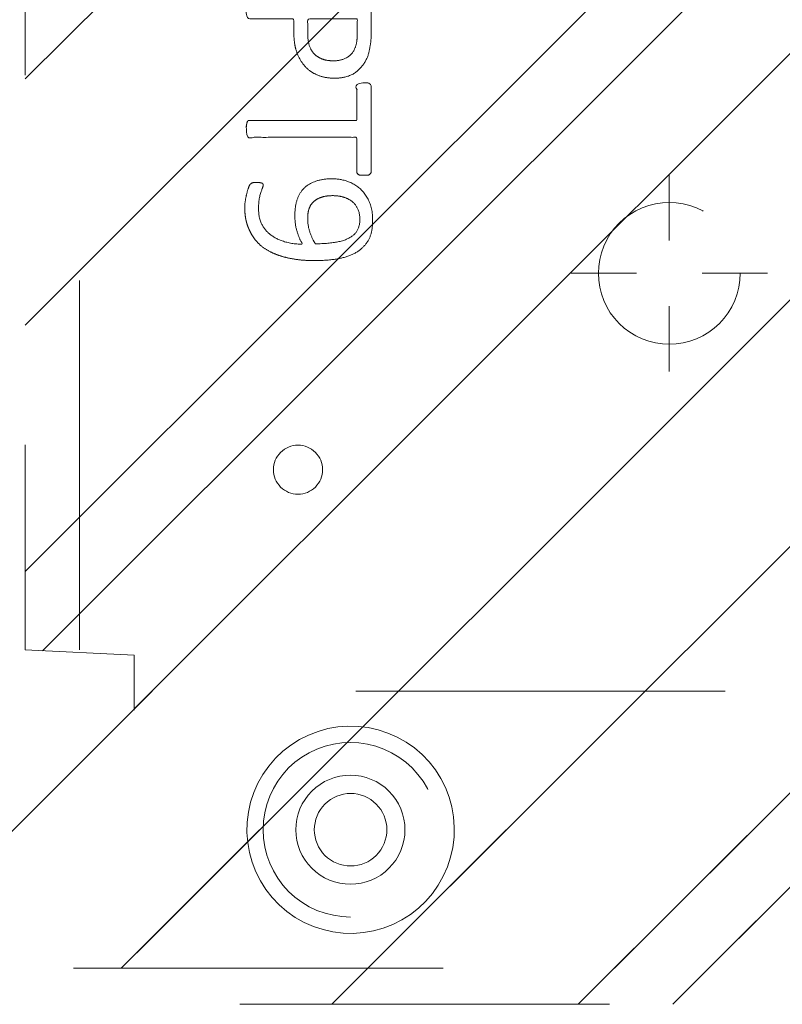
# Model space of a CAD drawing. Header units: inches. Extents: x -468 to -287, y -237 to 5.
# Tile 44 of 60: x -334.85 to -332.1, y -16.66 to -13.1. Entities that reach past the tile are written whole.
import ezdxf

# ---------------------------------------------------------------- set-up
doc = ezdxf.new("R2010")
doc.units = ezdxf.units.IN
doc.header["$LTSCALE"] = 32
doc.header["$MEASUREMENT"] = 0
doc.header["$PDMODE"] = 1
doc.header["$PDSIZE"] = -2
doc.linetypes.add('Dash Style-1', pattern=[0.083328, 0.041656, -0.041672])
for name, color, linetype, lineweight in [('DashLine', 7, 'Dash Style-1', 13), ('DashLineFill', 7, 'Dash Style-1', 13), ('Drawing', 7, 'Continuous', 18), ('Metal-DeskStructure', 7, 'Continuous', 13), ('None', 7, 'Continuous', 18), ('SolidLine', 7, 'Continuous', 15)]:
    doc.layers.add(name, color=color, linetype=linetype, lineweight=lineweight)
pattern_1 = [(45, (0, 0), (-1.61302, 1.93572), []), (45, (-1.0608, 1.0608), (-0.472346, 0.416761), [])]

# ---------------------------------------------------------------- blocks, each defined once
blk = doc.blocks.new('Group-86')
at = {"layer": 'DashLine'}
for p, q in [((0.0002, 6.2205), (0.0002, 6.4567)), ((-0.1179, 6.1024), (-0.3541, 6.1024)), ((0.1183, 6.1024), (0.3545, 6.1024)), ((0.0002, 5.9843), (0.0002, 5.748))]:
    blk.add_line(p, q, dxfattribs=at)
at = {"layer": 'DashLine', "flags": 128}
blk.add_lwpolyline([(-0.2557, 6.1024), (-0.2545, 6.1274), (-0.2508, 6.1523), (-0.2447, 6.1766), (-0.2362, 6.2003), (-0.2255, 6.223), (-0.2126, 6.2445), (-0.1976, 6.2647), (-0.1808, 6.2833), (-0.1621, 6.3002), (-0.142, 6.3151), (-0.1204, 6.3281), (-0.0977, 6.3388), (-0.0741, 6.3472), (-0.0497, 6.3534), (-0.0249, 6.357), (0.0002, 6.3583), (0.0253, 6.357), (0.0501, 6.3534), (0.0745, 6.3472), (0.0981, 6.3388), (0.1208, 6.3281), (0.1424, 6.3151), (0.1625, 6.3002), (0.1812, 6.2833), (0.198, 6.2647), (0.213, 6.2445), (0.2259, 6.223), (0.2366, 6.2003), (0.2451, 6.1766), (0.2512, 6.1523), (0.2549, 6.1274), (0.2561, 6.1024), (0.2549, 6.0773), (0.2512, 6.0524), (0.2451, 6.0281), (0.2366, 6.0044), (0.2259, 5.9817), (0.213, 5.9602), (0.198, 5.94), (0.1812, 5.9214), (0.1625, 5.9045), (0.1424, 5.8896), (0.1208, 5.8767), (0.0981, 5.8659), (0.0745, 5.8575), (0.0501, 5.8514), (0.0253, 5.8477), (0.0002, 5.8465), (-0.0249, 5.8477), (-0.0497, 5.8514), (-0.0741, 5.8575), (-0.0977, 5.8659), (-0.1204, 5.8767), (-0.142, 5.8896), (-0.1621, 5.9045), (-0.1808, 5.9214), (-0.1976, 5.94), (-0.2126, 5.9602), (-0.2255, 5.9817), (-0.2362, 6.0044), (-0.2447, 6.0281), (-0.2508, 6.0524), (-0.2545, 6.0773)], close=True, dxfattribs=at)
blk = doc.blocks.new('Group-88')
at = {"layer": 'SolidLine', "color": 7}
for points, knots in [([(1.2823, 6.0565), (1.3118, 6.0565), (1.3709, 6.0491), (1.4262, 6.0325), (1.4742, 6.0048), (1.5093, 5.9623), (1.5314, 5.9033), (1.5314, 5.8498), (1.5259, 5.8221), (1.5176, 5.7889), (1.5093, 5.7778), (1.4982, 5.7741), (1.4816, 5.7741), (1.4724, 5.776), (1.4668, 5.7778), (1.465, 5.7815), (1.465, 5.7889), (1.4705, 5.8018), (1.4779, 5.8239), (1.4816, 5.8516), (1.4816, 5.9033), (1.4558, 5.9513), (1.4133, 5.9808), (1.3561, 5.9974), (1.3229, 5.9974), (1.334, 5.979), (1.3506, 5.9273), (1.3506, 5.8572), (1.3303, 5.8055), (1.2952, 5.776), (1.2472, 5.7612), (1.1882, 5.7612), (1.1347, 5.7796), (1.0941, 5.8166), (1.0701, 5.8719), (1.0701, 5.9402), (1.083, 5.9826), (1.1107, 6.0159), (1.1476, 6.038), (1.1956, 6.0509), (1.2509, 6.0565), (1.2823, 6.0565)], [0, 0, 0, 0.054342, 0.108683, 0.163025, 0.217366, 0.271708, 0.32605, 0.346749, 0.367448, 0.408846, 0.429545, 0.450244, 0.466803, 0.483362, 0.499922, 0.516481, 0.53304, 0.549599, 0.566158, 0.582718, 0.612524, 0.642331, 0.672137, 0.701944, 0.701944, 0.721255, 0.740567, 0.762023, 0.78348, 0.804937, 0.826394, 0.847851, 0.869308, 0.890765, 0.912222, 0.926851, 0.941481, 0.956111, 0.970741, 0.98537, 1, 1, 1]), ([(1.2768, 5.9956), (1.2325, 5.9956), (1.1411, 5.979), (1.1162, 5.9291), (1.1162, 5.8848), (1.1328, 5.8516), (1.1605, 5.8313), (1.1956, 5.8221), (1.2343, 5.8221), (1.2675, 5.8313), (1.2915, 5.8498), (1.3044, 5.8811), (1.3044, 5.931), (1.2878, 5.979), (1.2768, 5.9956)], [0, 0, 0, 0.066007, 0.19802, 0.264026, 0.330033, 0.39604, 0.462046, 0.528053, 0.60066, 0.673267, 0.745875, 0.818482, 0.909241, 1, 1, 1]), ([(1.1014, 5.7482), (1.1074, 5.7482), (1.118, 5.7482), (1.1236, 5.7445), (1.1273, 5.739), (1.1273, 5.6744), (1.1273, 5.6116), (1.3211, 5.6116), (1.5185, 5.6116), (1.5222, 5.608), (1.5241, 5.6006), (1.5259, 5.5895), (1.5259, 5.5729), (1.5241, 5.5618), (1.5222, 5.5544), (1.5185, 5.5507), (1.3211, 5.5507), (1.1273, 5.5507), (1.1273, 5.488), (1.1273, 5.4234), (1.1236, 5.4179), (1.118, 5.416), (1.1088, 5.4142), (1.0959, 5.4142), (1.0848, 5.416), (1.0793, 5.4179), (1.0756, 5.4234), (1.0756, 5.5812), (1.0756, 5.739), (1.0793, 5.7445), (1.0848, 5.7482), (1.0959, 5.7482), (1.1014, 5.7482)], [0, 0, 0, 0.003046, 0.005389, 0.007733, 0.010076, 0.089744, 0.089744, 0.335779, 0.340465, 0.345152, 0.349838, 0.354524, 0.360382, 0.36624, 0.372099, 0.377957, 0.6855, 0.6855, 0.785085, 0.788014, 0.790943, 0.793872, 0.796801, 0.798998, 0.801195, 0.803391, 0.805588, 0.991213, 0.99341, 0.995606, 0.997803, 1, 1, 1]), ([(1.2066, 5.3983), (1.2417, 5.3983), (1.2952, 5.3761), (1.3321, 5.3355), (1.3543, 5.2765), (1.3543, 5.2091), (1.3543, 5.1842), (1.4345, 5.1842), (1.5185, 5.1842), (1.5222, 5.1805), (1.5241, 5.1731), (1.5259, 5.162), (1.5259, 5.1454), (1.5241, 5.1344), (1.5222, 5.127), (1.5185, 5.1233), (1.3081, 5.1233), (1.0885, 5.1233), (1.0756, 5.1381), (1.0756, 5.1953), (1.0756, 5.258), (1.0793, 5.2839), (1.0867, 5.3208), (1.1088, 5.3577), (1.1402, 5.3854), (1.1826, 5.3983), (1.2066, 5.3983)], [0, 0, 0, 0.066268, 0.132535, 0.198803, 0.26507, 0.303966, 0.303966, 0.429297, 0.43506, 0.440822, 0.446584, 0.452347, 0.456957, 0.461567, 0.466177, 0.470786, 0.728938, 0.745073, 0.761208, 0.845107, 0.870922, 0.896738, 0.922553, 0.948369, 0.974184, 1, 1, 1]), ([(1.2122, 5.3355), (1.1845, 5.3355), (1.1476, 5.3152), (1.131, 5.2857), (1.1254, 5.2543), (1.1254, 5.211), (1.1254, 5.1842), (1.2149, 5.1842), (1.3044, 5.1842), (1.3044, 5.211), (1.3044, 5.2635), (1.2915, 5.3005), (1.2657, 5.3244), (1.2325, 5.3355), (1.2122, 5.3355)], [0, 0, 0, 0.053098, 0.106195, 0.159293, 0.212391, 0.297937, 0.297937, 0.584068, 0.584068, 0.669615, 0.752211, 0.834807, 0.917404, 1, 1, 1]), ([(1.5148, 5.0603), (1.5185, 5.0603), (1.5222, 5.0584), (1.5241, 5.0511), (1.5259, 5.0381), (1.5259, 5.0197), (1.5241, 5.0086), (1.5222, 5.0012), (1.5167, 4.9975), (1.5111, 4.9957), (1.4585, 4.9754), (1.4059, 4.9551), (1.3875, 4.9477), (1.358, 4.9329), (1.3358, 4.9108), (1.3247, 4.8813), (1.3247, 4.8416), (1.3247, 4.8222), (1.4198, 4.8222), (1.5185, 4.8222), (1.5222, 4.8185), (1.5241, 4.8111), (1.5259, 4.8001), (1.5259, 4.7835), (1.5241, 4.7724), (1.5222, 4.765), (1.5185, 4.7613), (1.3072, 4.7613), (1.0867, 4.7613), (1.0756, 4.7761), (1.0756, 4.8314), (1.0756, 4.896), (1.0774, 4.9182), (1.0793, 4.9274), (1.083, 4.9532), (1.1033, 4.9938), (1.1328, 5.0197), (1.1716, 5.0344), (1.2159, 5.0344), (1.2528, 5.0215), (1.2805, 4.9994), (1.2989, 4.9662), (1.3063, 4.9477), (1.3118, 4.9588), (1.3266, 4.9772), (1.3469, 4.992), (1.3746, 5.0049), (1.3912, 5.0123), (1.4401, 5.0326), (1.489, 5.0529), (1.5019, 5.0584), (1.513, 5.0603), (1.5148, 5.0603)], [0, 0, 0, 0.004018, 0.008035, 0.012053, 0.01607, 0.020088, 0.024105, 0.028123, 0.03214, 0.03214, 0.070951, 0.070951, 0.084634, 0.098317, 0.112001, 0.125684, 0.138745, 0.138745, 0.202807, 0.205295, 0.207782, 0.21027, 0.212758, 0.214748, 0.216739, 0.218729, 0.220719, 0.332671, 0.339637, 0.346603, 0.391882, 0.407555, 0.423229, 0.423229, 0.466696, 0.510164, 0.553631, 0.597099, 0.640566, 0.684033, 0.727501, 0.770968, 0.770968, 0.798042, 0.825115, 0.852188, 0.879262, 0.879262, 0.958132, 0.958132, 0.979066, 1, 1, 1]), ([(1.2011, 4.9717), (1.1734, 4.9717), (1.1383, 4.9477), (1.1291, 4.92), (1.1273, 4.9108), (1.1254, 4.8887), (1.1254, 4.8471), (1.1254, 4.8222), (1.2011, 4.8222), (1.2768, 4.8222), (1.2768, 4.8508), (1.2768, 4.9034), (1.2657, 4.9366), (1.2435, 4.9606), (1.2159, 4.9717), (1.2011, 4.9717)], [0, 0, 0, 0.142515, 0.285031, 0.285031, 0.330993, 0.376955, 0.445899, 0.445899, 0.655281, 0.655281, 0.734439, 0.800829, 0.867219, 0.93361, 1, 1, 1]), ([(1.3949, 4.694), (1.417, 4.694), (1.4521, 4.6829), (1.4816, 4.6644), (1.5019, 4.6367), (1.5241, 4.5869), (1.5241, 4.4799), (1.5241, 4.4134), (1.513, 4.3987), (1.2998, 4.3987), (1.0867, 4.3987), (1.0756, 4.4134), (1.0756, 4.4716), (1.0756, 4.5629), (1.0922, 4.6146), (1.1199, 4.6478), (1.1623, 4.6663), (1.2048, 4.6663), (1.2343, 4.6589), (1.2583, 4.6441), (1.2786, 4.6201), (1.2841, 4.6072), (1.2878, 4.6257), (1.3063, 4.6571), (1.334, 4.681), (1.3727, 4.694), (1.3949, 4.694)], [0, 0, 0, 0.031455, 0.06291, 0.094366, 0.125821, 0.188731, 0.266159, 0.275837, 0.285516, 0.435531, 0.44521, 0.454888, 0.521427, 0.574659, 0.627891, 0.681123, 0.734355, 0.762747, 0.791139, 0.819531, 0.847924, 0.847924, 0.885943, 0.923962, 0.961981, 1, 1, 1]), ([(1.3986, 4.6312), (1.3783, 4.6312), (1.3487, 4.6183), (1.3284, 4.5943), (1.3174, 4.5574), (1.3174, 4.4937), (1.3174, 4.4577), (1.3958, 4.4577), (1.4742, 4.4577), (1.4742, 4.5011), (1.4742, 4.5851), (1.4465, 4.6183), (1.417, 4.6312), (1.3986, 4.6312)], [0, 0, 0, 0.079156, 0.158312, 0.237468, 0.316624, 0.419526, 0.419526, 0.643799, 0.643799, 0.767809, 0.883905, 0.941952, 1, 1, 1]), ([(1.1956, 4.6054), (1.1789, 4.6054), (1.1531, 4.5961), (1.1347, 4.5758), (1.1254, 4.5445), (1.1254, 4.4891), (1.1254, 4.4577), (1.1974, 4.4577), (1.2694, 4.4577), (1.2694, 4.4919), (1.2694, 4.5482), (1.2583, 4.5777), (1.238, 4.5961), (1.2103, 4.6054), (1.1956, 4.6054)], [0, 0, 0, 0.074499, 0.148998, 0.223496, 0.297995, 0.395417, 0.395417, 0.61891, 0.61891, 0.724928, 0.793696, 0.862464, 0.931232, 1, 1, 1]), ([(1.5001, 4.3229), (1.5074, 4.3229), (1.5213, 4.3201), (1.5241, 4.3118), (1.5241, 4.1927), (1.5241, 4.0737), (1.5222, 4.07), (1.5167, 4.0663), (1.5074, 4.0645), (1.4945, 4.0645), (1.4853, 4.0663), (1.4798, 4.0682), (1.4761, 4.0737), (1.4761, 4.1226), (1.4761, 4.1697), (1.3063, 4.1697), (1.1365, 4.1697), (1.1623, 4.1263), (1.1882, 4.0829), (1.19, 4.0774), (1.1919, 4.0682), (1.1882, 4.0645), (1.1771, 4.0626), (1.1646, 4.0626), (1.155, 4.0626), (1.1494, 4.0645), (1.1457, 4.0682), (1.1439, 4.0719), (1.1107, 4.1235), (1.0774, 4.1752), (1.0756, 4.1771), (1.0756, 4.1807), (1.0738, 4.1863), (1.0738, 4.2034), (1.0738, 4.2214), (1.0774, 4.2269), (1.0811, 4.2287), (1.2795, 4.2287), (1.4761, 4.2287), (1.4761, 4.2693), (1.4761, 4.3136), (1.4798, 4.3173), (1.4853, 4.321), (1.4945, 4.3229), (1.5001, 4.3229)], [0, 0, 0, 0.00261, 0.007831, 0.010441, 0.176195, 0.178805, 0.181415, 0.184026, 0.186636, 0.188594, 0.190551, 0.192509, 0.194467, 0.244389, 0.244389, 0.424498, 0.424498, 0.47805, 0.47805, 0.484241, 0.490432, 0.496622, 0.502813, 0.507071, 0.510941, 0.514811, 0.518682, 0.518682, 0.576295, 0.576295, 0.578743, 0.58119, 0.583638, 0.590247, 0.593184, 0.596122, 0.599059, 0.911881, 0.911881, 0.976501, 0.982376, 0.988251, 0.994125, 1, 1, 1])]:
    blk.add_open_spline(points, degree=2, knots=knots, dxfattribs=at)
blk = doc.blocks.new('1BRPT9-Bracket (2D)')
at = {"layer": 'DashLineFill', "linetype": 'Continuous', "lineweight": 13}
h = blk.add_hatch(dxfattribs=at)
h.set_pattern_fill('Steel', color=253, style=0, pattern_type=2)
h.set_pattern_definition(pattern_1)
edge = h.paths.add_edge_path()
edge.add_arc((1.6779, -8.4882), 0.252, 270, 360)
edge.add_line((1.9299, -8.4882), (1.9299, -7.4803))
edge.add_line((1.9299, -7.4803), (2.3236, -7.4803))
edge.add_line((2.3236, -7.4803), (2.3236, 7.4611))
edge.add_line((2.3236, 7.4611), (1.9299, 7.4803))
edge.add_line((1.9299, 7.4803), (1.9299, 8.4882))
edge.add_arc((1.6779, 8.4882), 0.252, 360, 450)
edge.add_line((1.6779, 8.7402), (-2.3221, 8.7402))
edge.add_line((-2.3221, 8.7402), (-2.3221, -8.7402))
edge.add_line((-2.3221, -8.7402), (1.6779, -8.7402))
h = blk.add_hatch(dxfattribs=at)
h.set_pattern_fill('Steel', color=253, style=0, pattern_type=2)
h.set_pattern_definition(pattern_1)
h.paths.add_polyline_path([(1.1504, 8.4252), (1.1812, 8.4237), (1.2118, 8.4191), (1.2418, 8.4116), (1.2709, 8.4012), (1.2988, 8.388), (1.3254, 8.3721), (1.3502, 8.3537), (1.3731, 8.3329), (1.3938, 8.31), (1.4123, 8.2852), (1.4281, 8.2587), (1.4414, 8.2308), (1.4518, 8.2017), (1.4593, 8.1717), (1.4638, 8.1411), (1.4653, 8.1102), (1.4638, 8.0794), (1.4593, 8.0488), (1.4518, 8.0188), (1.4414, 7.9897), (1.4281, 7.9618), (1.4123, 7.9353), (1.3938, 7.9104), (1.3731, 7.8875), (1.3502, 7.8668), (1.3254, 7.8484), (1.2988, 7.8325), (1.2709, 7.8193), (1.2418, 7.8088), (1.2118, 7.8013), (1.1812, 7.7968), (1.1504, 7.7953), (1.1195, 7.7968), (1.0889, 7.8013), (1.0589, 7.8088), (1.0298, 7.8193), (1.0019, 7.8325), (0.9754, 7.8484), (0.9506, 7.8668), (0.9277, 7.8875), (0.9069, 7.9104), (0.8885, 7.9353), (0.8726, 7.9618), (0.8594, 7.9897), (0.849, 8.0188), (0.8415, 8.0488), (0.8369, 8.0794), (0.8354, 8.1102), (0.8369, 8.1411), (0.8415, 8.1717), (0.849, 8.2017), (0.8594, 8.2308), (0.8726, 8.2587), (0.8885, 8.2852), (0.9069, 8.31), (0.9277, 8.3329), (0.9506, 8.3537), (0.9754, 8.3721), (1.0019, 8.388), (1.0298, 8.4012), (1.0589, 8.4116), (1.0889, 8.4191), (1.1195, 8.4237)])
h = blk.add_hatch(dxfattribs=at)
h.set_pattern_fill('Steel', color=253, style=0, pattern_type=2)
h.set_pattern_definition(pattern_1)
h.paths.add_polyline_path([(1.1504, 8.3071), (1.1697, 8.3061), (1.1888, 8.3033), (1.2075, 8.2986), (1.2257, 8.2921), (1.2432, 8.2838), (1.2597, 8.2739), (1.2753, 8.2624), (1.2896, 8.2494), (1.3025, 8.2351), (1.314, 8.2196), (1.324, 8.203), (1.3322, 8.1856), (1.3387, 8.1674), (1.3434, 8.1486), (1.3463, 8.1295), (1.3472, 8.1102), (1.3463, 8.0909), (1.3434, 8.0718), (1.3387, 8.0531), (1.3322, 8.0349), (1.324, 8.0174), (1.314, 8.0009), (1.3025, 7.9854), (1.2896, 7.971), (1.2753, 7.9581), (1.2597, 7.9466), (1.2432, 7.9366), (1.2257, 7.9284), (1.2075, 7.9219), (1.1888, 7.9172), (1.1697, 7.9143), (1.1504, 7.9134), (1.1311, 7.9143), (1.112, 7.9172), (1.0932, 7.9219), (1.075, 7.9284), (1.0576, 7.9366), (1.041, 7.9466), (1.0255, 7.9581), (1.0112, 7.971), (0.9982, 7.9854), (0.9867, 8.0009), (0.9768, 8.0174), (0.9685, 8.0349), (0.962, 8.0531), (0.9573, 8.0718), (0.9545, 8.0909), (0.9535, 8.1102), (0.9545, 8.1295), (0.9573, 8.1486), (0.962, 8.1674), (0.9685, 8.1856), (0.9768, 8.203), (0.9867, 8.2196), (0.9982, 8.2351), (1.0112, 8.2494), (1.0255, 8.2624), (1.041, 8.2739), (1.0576, 8.2838), (1.075, 8.2921), (1.0932, 8.2986), (1.112, 8.3033), (1.1311, 8.3061)])
h = blk.add_hatch(dxfattribs=at)
h.set_pattern_fill('Steel', color=253, style=0, pattern_type=2)
h.set_pattern_definition(pattern_1)
h.paths.add_polyline_path([(1.3393, 6.8996), (1.348, 6.8992), (1.3566, 6.8979), (1.3651, 6.8958), (1.3732, 6.8929), (1.3811, 6.8891), (1.3886, 6.8847), (1.3955, 6.8795), (1.402, 6.8737), (1.4078, 6.8672), (1.413, 6.8602), (1.4175, 6.8528), (1.4212, 6.8449), (1.4241, 6.8367), (1.4262, 6.8283), (1.4275, 6.8197), (1.4279, 6.811), (1.4275, 6.8023), (1.4262, 6.7937), (1.4241, 6.7853), (1.4212, 6.7771), (1.4175, 6.7693), (1.413, 6.7618), (1.4078, 6.7548), (1.402, 6.7484), (1.3955, 6.7425), (1.3886, 6.7374), (1.3811, 6.7329), (1.3732, 6.7292), (1.3651, 6.7263), (1.3566, 6.7241), (1.348, 6.7229), (1.3393, 6.7224), (1.3307, 6.7229), (1.3221, 6.7241), (1.3136, 6.7263), (1.3054, 6.7292), (1.2976, 6.7329), (1.2901, 6.7374), (1.2832, 6.7425), (1.2767, 6.7484), (1.2709, 6.7548), (1.2657, 6.7618), (1.2612, 6.7693), (1.2575, 6.7771), (1.2546, 6.7853), (1.2525, 6.7937), (1.2512, 6.8023), (1.2508, 6.811), (1.2512, 6.8197), (1.2525, 6.8283), (1.2546, 6.8367), (1.2575, 6.8449), (1.2612, 6.8528), (1.2657, 6.8602), (1.2709, 6.8672), (1.2767, 6.8737), (1.2832, 6.8795), (1.2901, 6.8847), (1.2976, 6.8891), (1.3054, 6.8929), (1.3136, 6.8958), (1.3221, 6.8979), (1.3307, 6.8992)])
at = {"layer": 'DashLineFill'}
blk.add_line((2.1268, 7.4611), (2.1268, -7.4803), dxfattribs=at)
at = {"layer": 'DashLineFill', "flags": 128}
blk.add_lwpolyline([(1.6779, -8.7402, 0.414214), (1.9299, -8.4882), (1.9299, -7.4803), (2.3236, -7.4803), (2.3236, 7.4611), (1.9299, 7.4803), (1.9299, 8.4882, 0.414214), (1.6779, 8.7402), (-2.3221, 8.7402), (-2.3221, -8.7402)], format="xyb", close=True, dxfattribs=at)
for points in [[(1.1504, 8.4252), (1.1812, 8.4237), (1.2118, 8.4191), (1.2418, 8.4116), (1.2709, 8.4012), (1.2988, 8.388), (1.3254, 8.3721), (1.3502, 8.3537), (1.3731, 8.3329), (1.3938, 8.31), (1.4123, 8.2852), (1.4281, 8.2587), (1.4414, 8.2308), (1.4518, 8.2017), (1.4593, 8.1717), (1.4638, 8.1411), (1.4653, 8.1102), (1.4638, 8.0794), (1.4593, 8.0488), (1.4518, 8.0188), (1.4414, 7.9897), (1.4281, 7.9618), (1.4123, 7.9353), (1.3938, 7.9104), (1.3731, 7.8875), (1.3502, 7.8668), (1.3254, 7.8484), (1.2988, 7.8325), (1.2709, 7.8193), (1.2418, 7.8088), (1.2118, 7.8013), (1.1812, 7.7968), (1.1504, 7.7953), (1.1195, 7.7968), (1.0889, 7.8013), (1.0589, 7.8088), (1.0298, 7.8193), (1.0019, 7.8325), (0.9754, 7.8484), (0.9506, 7.8668), (0.9277, 7.8875), (0.9069, 7.9104), (0.8885, 7.9353), (0.8726, 7.9618), (0.8594, 7.9897), (0.849, 8.0188), (0.8415, 8.0488), (0.8369, 8.0794), (0.8354, 8.1102), (0.8369, 8.1411), (0.8415, 8.1717), (0.849, 8.2017), (0.8594, 8.2308), (0.8726, 8.2587), (0.8885, 8.2852), (0.9069, 8.31), (0.9277, 8.3329), (0.9506, 8.3537), (0.9754, 8.3721), (1.0019, 8.388), (1.0298, 8.4012), (1.0589, 8.4116), (1.0889, 8.4191), (1.1195, 8.4237)], [(1.1504, 8.3071), (1.1697, 8.3061), (1.1888, 8.3033), (1.2075, 8.2986), (1.2257, 8.2921), (1.2432, 8.2838), (1.2597, 8.2739), (1.2753, 8.2624), (1.2896, 8.2494), (1.3025, 8.2351), (1.314, 8.2196), (1.324, 8.203), (1.3322, 8.1856), (1.3387, 8.1674), (1.3434, 8.1486), (1.3463, 8.1295), (1.3472, 8.1102), (1.3463, 8.0909), (1.3434, 8.0718), (1.3387, 8.0531), (1.3322, 8.0349), (1.324, 8.0174), (1.314, 8.0009), (1.3025, 7.9854), (1.2896, 7.971), (1.2753, 7.9581), (1.2597, 7.9466), (1.2432, 7.9366), (1.2257, 7.9284), (1.2075, 7.9219), (1.1888, 7.9172), (1.1697, 7.9143), (1.1504, 7.9134), (1.1311, 7.9143), (1.112, 7.9172), (1.0932, 7.9219), (1.075, 7.9284), (1.0576, 7.9366), (1.041, 7.9466), (1.0255, 7.9581), (1.0112, 7.971), (0.9982, 7.9854), (0.9867, 8.0009), (0.9768, 8.0174), (0.9685, 8.0349), (0.962, 8.0531), (0.9573, 8.0718), (0.9545, 8.0909), (0.9535, 8.1102), (0.9545, 8.1295), (0.9573, 8.1486), (0.962, 8.1674), (0.9685, 8.1856), (0.9768, 8.203), (0.9867, 8.2196), (0.9982, 8.2351), (1.0112, 8.2494), (1.0255, 8.2624), (1.041, 8.2739), (1.0576, 8.2838), (1.075, 8.2921), (1.0932, 8.2986), (1.112, 8.3033), (1.1311, 8.3061)], [(1.3393, 6.8996), (1.348, 6.8992), (1.3566, 6.8979), (1.3651, 6.8958), (1.3732, 6.8929), (1.3811, 6.8891), (1.3886, 6.8847), (1.3955, 6.8795), (1.402, 6.8737), (1.4078, 6.8672), (1.413, 6.8602), (1.4175, 6.8528), (1.4212, 6.8449), (1.4241, 6.8367), (1.4262, 6.8283), (1.4275, 6.8197), (1.4279, 6.811), (1.4275, 6.8023), (1.4262, 6.7937), (1.4241, 6.7853), (1.4212, 6.7771), (1.4175, 6.7693), (1.413, 6.7618), (1.4078, 6.7548), (1.402, 6.7484), (1.3955, 6.7425), (1.3886, 6.7374), (1.3811, 6.7329), (1.3732, 6.7292), (1.3651, 6.7263), (1.3566, 6.7241), (1.348, 6.7229), (1.3393, 6.7224), (1.3307, 6.7229), (1.3221, 6.7241), (1.3136, 6.7263), (1.3054, 6.7292), (1.2976, 6.7329), (1.2901, 6.7374), (1.2832, 6.7425), (1.2767, 6.7484), (1.2709, 6.7548), (1.2657, 6.7618), (1.2612, 6.7693), (1.2575, 6.7771), (1.2546, 6.7853), (1.2525, 6.7937), (1.2512, 6.8023), (1.2508, 6.811), (1.2512, 6.8197), (1.2525, 6.8283), (1.2546, 6.8367), (1.2575, 6.8449), (1.2612, 6.8528), (1.2657, 6.8602), (1.2709, 6.8672), (1.2767, 6.8737), (1.2832, 6.8795), (1.2901, 6.8847), (1.2976, 6.8891), (1.3054, 6.8929), (1.3136, 6.8958), (1.3221, 6.8979), (1.3307, 6.8992)]]:
    blk.add_lwpolyline(points, close=True, dxfattribs=at)
at = {"layer": 'DashLineFill', "linetype": 'Continuous', "lineweight": 5}
blk.add_point((0.0002, 6.1024), dxfattribs=at)
at = {"layer": 'Metal-DeskStructure', "color": 7}
blk.add_blockref('Group-86', (0, 0), dxfattribs=at)
at = {"layer": 'SolidLine', "color": 7}
blk.add_blockref('Group-88', (0, 0), dxfattribs=at)
blk = doc.blocks.new('1BRPT5-RightBeam (2D)')
at = {"layer": 'DashLineFill', "linetype": 'Continuous', "lineweight": 13}
h = blk.add_hatch(dxfattribs=at)
h.set_pattern_fill('Steel', color=253, style=0, pattern_type=2)
h.set_pattern_definition(pattern_1)
h.paths.add_polyline_path([(-1.8504, 0.5), (20.4724, 0.5), (20.4724, -0.5), (-1.8504, -0.5)])
at = {"layer": 'DashLineFill', "flags": 128}
blk.add_lwpolyline([(-1.8504, 0.5), (20.4724, 0.5), (20.4724, -0.5), (-1.8504, -0.5)], close=True, dxfattribs=at)
at = {"layer": 'SolidLine', "flags": 128}
for points in [[(1.1224, -0.373), (1.086, -0.3686), (1.0502, -0.3606), (1.0153, -0.3491), (0.9817, -0.3342), (0.9498, -0.3162), (0.9197, -0.2951), (0.8919, -0.2711), (0.8666, -0.2445), (0.844, -0.2156), (0.8243, -0.1846), (0.8078, -0.1519), (0.7945, -0.1176), (0.7847, -0.0823), (0.7784, -0.0461), (0.7757, -0.0095), (0.7766, 0.0272), (0.781, 0.0636), (0.789, 0.0995), (0.8005, 0.1343), (0.8154, 0.1679), (0.8334, 0.1998), (0.8545, 0.2299), (0.8785, 0.2577), (0.9051, 0.283), (0.934, 0.3056), (0.965, 0.3253), (0.9977, 0.3418), (1.032, 0.3551), (1.0673, 0.3649), (1.1035, 0.3712), (1.1401, 0.3739), (1.1768, 0.373), (1.2132, 0.3686), (1.2491, 0.3606), (1.2839, 0.3491), (1.3175, 0.3342), (1.3494, 0.3162), (1.3795, 0.2951), (1.4073, 0.2711), (1.4326, 0.2446), (1.4552, 0.2156), (1.4749, 0.1846), (1.4914, 0.1519), (1.5047, 0.1176), (1.5145, 0.0823), (1.5208, 0.0461), (1.5235, 0.0095), (1.5227, -0.0272), (1.5182, -0.0636), (1.5102, -0.0995), (1.4987, -0.1343), (1.4838, -0.1679), (1.4658, -0.1998), (1.4447, -0.2299), (1.4207, -0.2577), (1.3942, -0.283), (1.3652, -0.3056), (1.3342, -0.3253), (1.3015, -0.3418), (1.2672, -0.3551), (1.2319, -0.3649), (1.1957, -0.3712), (1.1591, -0.3739)], [(1.2805, 0), (1.2798, -0.0128), (1.2779, -0.0255), (1.2748, -0.038), (1.2705, -0.0501), (1.265, -0.0617), (1.2584, -0.0727), (1.2508, -0.083), (1.2421, -0.0925), (1.2326, -0.1011), (1.2223, -0.1088), (1.2113, -0.1154), (1.1997, -0.1209), (1.1876, -0.1252), (1.1751, -0.1283), (1.1624, -0.1302), (1.1496, -0.1308), (1.1368, -0.1302), (1.1241, -0.1283), (1.1116, -0.1252), (1.0995, -0.1209), (1.0879, -0.1154), (1.0769, -0.1088), (1.0666, -0.1011), (1.0571, -0.0925), (1.0485, -0.083), (1.0408, -0.0727), (1.0342, -0.0617), (1.0287, -0.0501), (1.0244, -0.038), (1.0213, -0.0255), (1.0194, -0.0128), (1.0188, 0), (1.0194, 0.0128), (1.0213, 0.0255), (1.0244, 0.038), (1.0287, 0.0501), (1.0342, 0.0617), (1.0408, 0.0727), (1.0485, 0.083), (1.0571, 0.0925), (1.0666, 0.1011), (1.0769, 0.1088), (1.0879, 0.1154), (1.0995, 0.1209), (1.1116, 0.1252), (1.1241, 0.1283), (1.1368, 0.1302), (1.1496, 0.1308), (1.1624, 0.1302), (1.1751, 0.1283), (1.1876, 0.1252), (1.1997, 0.1209), (1.2113, 0.1154), (1.2223, 0.1088), (1.2326, 0.1011), (1.2421, 0.0925), (1.2508, 0.083), (1.2584, 0.0727), (1.265, 0.0617), (1.2705, 0.0501), (1.2748, 0.038), (1.2779, 0.0255), (1.2798, 0.0128)]]:
    blk.add_lwpolyline(points, close=True, dxfattribs=at)
blk = doc.blocks.new('Group-104')
at = {"layer": 'None', "color": 7, "rotation": 180}
for name, p in [('1BRPT9-Bracket (2D)', (61.878, -11.4173)), ('1BRPT5-RightBeam (2D)', (61.878, -19.5276))]:
    blk.add_blockref(name, p, dxfattribs=at)
blk = doc.blocks.new('Group-106')
at = {"layer": 'None'}
blk.add_blockref('Group-104', (0, 0), dxfattribs=at)
blk = doc.blocks.new('SL Credenza Desk Top (2D)')
at = {"layer": 'None'}
blk.add_blockref('Group-106', (0, 0), dxfattribs=at)
at = {"layer": 'Drawing', "color": 0, "flags": 1}
for tag in ['Tag', 'Catalog', 'Option1', 'Option2', 'Option3', 'Option4', 'Option5', 'Option6', 'Option7', 'Option8', 'Option9', 'Option10', 'Option11', 'Option12', 'Custom', 'FinishGroup', 'Discount', 'Item2', 'Item3', 'Item6', 'Item8', 'Item9', 'Item10', 'Item12', 'Item13', 'Item16', 'Item18', 'Item19', 'Item20', 'Item21', 'Item22', 'Item23', 'Item24', 'Item25', 'Item1', 'Item4', 'Item5', 'Item7', 'Item11', 'Item14', 'Item15', 'Item17']:
    blk.add_attdef(tag, (-34.9265, -6.0226), '', height=0.00709, dxfattribs=at)

msp = doc.modelspace()

# ---------------------------------------------------------------- block references
at = {"layer": 'Drawing'}
msp.add_blockref('SL Credenza Desk Top (2D)', (-394.3858, 3.5), dxfattribs=at)

doc.saveas('drawing.dxf')
